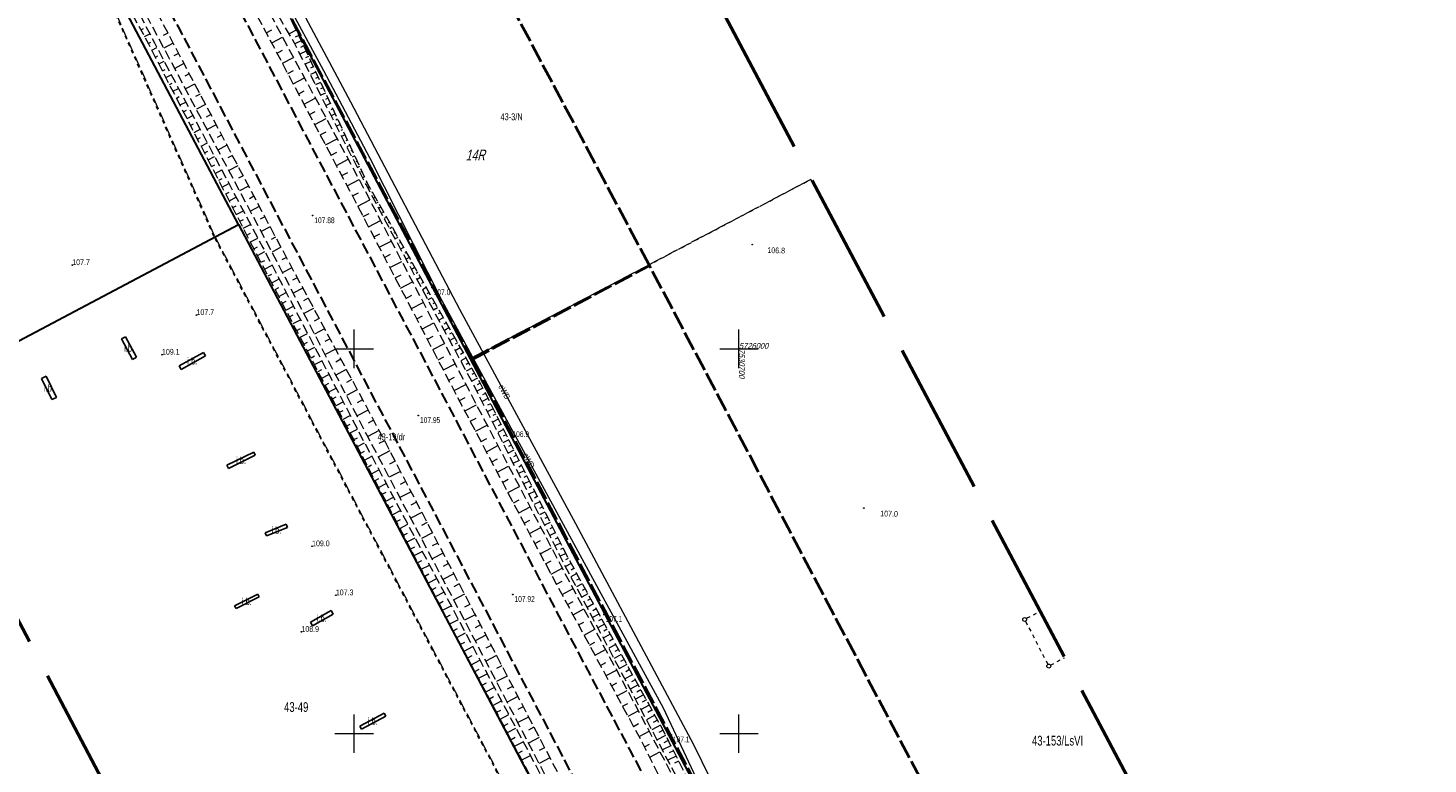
# Model space of a CAD drawing. Header units: metres. Extents: x 7529521 to 7531797, y 5723878 to 5728074.
# Tile 54 of 90: x 7530608 to 7530790, y 5725946 to 5726042. Entities that reach past the tile are written whole.
import ezdxf
from ezdxf.enums import TextEntityAlignment as Align

# ---------------------------------------------------------------- set-up
doc = ezdxf.new("R2010")
doc.units = ezdxf.units.M
for name, pattern in [('11', [3, 2.5, -0.5]), ('2_BUIB12_02', [0]), ('2_KTPL01', [2, 1.5, -0.5]), ('4_SUPE_01', [0]), ('4_SUSM03_02', [0]), ('GDE', [0]), ('GUK', [2, 1.5, -0.5]), ('GUZ', [1, 0.5, -0.5]), ('L_0_05', [1.75, 1.25, -0.5]), ('L_0_06', [2, 1.5, -0.5]), ('L_0_09', [2.5, 2, -0.5])]:
    doc.linetypes.add(name, pattern=pattern)
doc.layers.get('0').update_dxf_attribs({"color": 252})
for name, color, linetype, lineweight in [('BUIB_E_T_6', 252, 'Continuous', 18), ('BUIB_L_10', 252, '2_BUIB12_02', 25), ('Dzialki', 80, 'GDE', 30), ('jezdnia', 252, 'L_0_06', 18), ('k', 252, 'Continuous', 18), ('Kontury', 252, 'GUK', 18), ('KTPL_L_0', 252, '2_KTPL01', 18), ('MPZP', 130, '11', 40), ('Numery_dzialek', 80, 'Continuous', 30), ('Numery_konturow', 252, 'Continuous', 13), ('Numery_uzytkow', 252, 'Continuous', 9), ('RTPW_T_0', 252, 'Continuous', 15), ('skarpa nieumocniona', 252, 'L_0_05', 18), ('SUPE_E_T_1', 240, 'Continuous', 15), ('SUPE_L_1', 240, '4_SUPE_01', 18), ('SUSM_L_5', 252, 'Continuous', 18), ('Uzytki', 252, 'GUZ', 18), ('wysokosci_naturalne', 7, 'Continuous', 18), ('wysokosci_sztuczne', 7, 'Continuous', 18)]:
    doc.layers.add(name, color=color, linetype=linetype, lineweight=lineweight)
doc.layers.add('właz okrągły - siec kanalizacyjna (punkt)-Atr17', color=7, linetype='Continuous')
doc.layers.add('zakres', color=7, linetype='L_0_09', lineweight=50, true_color=0xff05ff)
doc.styles.get("Standard").update_dxf_attribs({"font": 'arial.ttf'})

# ---------------------------------------------------------------- blocks, each defined once
blk = doc.blocks.new('2_RTPW01')
at = {"linetype": 'Continuous'}
blk.add_circle((0, 0), 0.045, dxfattribs=at)
blk = doc.blocks.new('RTPW01')
at = {"linetype": 'Continuous', "lineweight": 13}
blk.add_hatch(color=0, dxfattribs=at).paths.add_polyline_path([(0, -0.09, 1), (0, 0.09, 1)])
at = {"color": 0, "linetype": 'Continuous', "lineweight": 13}
blk.add_circle((0, 0), 0.0906, dxfattribs=at)
blk = doc.blocks.new('RTPW02')
at = {"linetype": 'Continuous', "lineweight": 13}
blk.add_hatch(color=0, dxfattribs=at).paths.add_polyline_path([(0, -0.09, 1), (0, 0.09, 1)])
at = {"color": 0, "linetype": 'Continuous', "lineweight": 13}
blk.add_circle((0, 0), 0.0906, dxfattribs=at)

msp = doc.modelspace()

# ---------------------------------------------------------------- linework, layer by layer
at = {"layer": 'BUIB_L_10', "linetype": '2_BUIB12_02'}
for p, q in [((7530620.31, 5726001.57), (7530619.79, 5726001.3)), ((7530619.79, 5726001.3), (7530621.21, 5725998.63)), ((7530621.72, 5725998.9), (7530620.31, 5726001.57)), ((7530627.25, 5725997.78), (7530630.43, 5725999.54)), ((7530630.69, 5725999.07), (7530627.51, 5725997.31)), ((7530630.43, 5725999.54), (7530630.69, 5725999.07)), ((7530621.21, 5725998.63), (7530621.72, 5725998.9)), ((7530627.51, 5725997.31), (7530627.25, 5725997.78)), ((7530609.97, 5725996.44), (7530609.39, 5725996.16)), ((7530609.39, 5725996.16), (7530610.73, 5725993.4)), ((7530611.32, 5725993.68), (7530609.97, 5725996.44)), ((7530610.73, 5725993.4), (7530611.32, 5725993.68)), ((7530633.48, 5725984.88), (7530636.96, 5725986.58)), ((7530636.96, 5725986.58), (7530637.16, 5725986.16)), ((7530633.69, 5725984.46), (7530633.48, 5725984.88)), ((7530637.16, 5725986.16), (7530633.69, 5725984.46)), ((7530638.46, 5725976.08), (7530641.17, 5725977.2)), ((7530641.17, 5725977.2), (7530641.34, 5725976.8)), ((7530638.62, 5725975.68), (7530638.46, 5725976.08)), ((7530641.34, 5725976.8), (7530638.62, 5725975.68)), ((7530634.46, 5725966.62), (7530637.47, 5725968.13)), ((7530637.47, 5725968.13), (7530637.67, 5725967.75)), ((7530634.66, 5725966.24), (7530634.46, 5725966.62)), ((7530637.67, 5725967.75), (7530634.66, 5725966.24)), ((7530644.32, 5725964.47), (7530647.02, 5725965.98)), ((7530644.58, 5725964), (7530644.32, 5725964.47)), ((7530647.28, 5725965.52), (7530644.58, 5725964)), ((7530647.02, 5725965.98), (7530647.28, 5725965.52)), ((7530650.75, 5725950.97), (7530653.91, 5725952.64)), ((7530654.11, 5725952.26), (7530650.95, 5725950.59)), ((7530653.91, 5725952.64), (7530654.11, 5725952.26)), ((7530650.95, 5725950.59), (7530650.75, 5725950.97))]:
    msp.add_line(p, q, dxfattribs=at)
at = {"layer": 'Dzialki'}
for p, q in [((7530634.96, 5726016.16), (7530610.82, 5726061.93)), ((7530641.76, 5726042.88), (7530727.7, 5725879.97)), ((7530591.4, 5725993.09), (7530634.96, 5726016.16)), ((7530634.96, 5726016.16), (7530695.12, 5725902.09))]:
    msp.add_line(p, q, dxfattribs=at)
at = {"layer": 'jezdnia', "color": 251, "lineweight": 30, "flags": 128}
for points in [[(7530883.02, 5725573.55), (7530879.47, 5725580.01), (7530870.49, 5725597.16), (7530857.68, 5725621.75), (7530848.64, 5725638.82), (7530836.99, 5725661.07), (7530827.19, 5725679.66), (7530813.84, 5725705.2), (7530809.84, 5725712.7), (7530797.34, 5725736.46), (7530785.85, 5725758.2), (7530774.65, 5725779.35), (7530759, 5725809.17), (7530748.07, 5725829.79), (7530731.89, 5725860.59), (7530719.74, 5725883.67), (7530707.02, 5725907.85), (7530694.52, 5725931.54), (7530685.83, 5725947.94), (7530674.15, 5725970.01), (7530661.96, 5725993.21), (7530648.19, 5726019.28), (7530634.63, 5726045.05), (7530626.33, 5726061.16), (7530621.44, 5726070.67), (7530615.23, 5726083.05), (7530608.1, 5726097.05), (7530599.8, 5726113.48), (7530597.88, 5726117.11), (7530597.17, 5726118.77), (7530596.45, 5726121.63), (7530595.96, 5726124.59), (7530595.99, 5726127.71), (7530596.35, 5726130.06), (7530597.16, 5726132.25), (7530597.42, 5726132.92), (7530598.47, 5726134.95), (7530599.59, 5726136.42), (7530601.38, 5726138.54)], [(7530614.08, 5726062.19), (7530618.91, 5726057.06), (7530627.3, 5726041.52), (7530640.98, 5726015.54), (7530654.73, 5725989.47), (7530666.92, 5725966.34), (7530678.69, 5725943.94), (7530687.53, 5725927.38), (7530699.68, 5725904.34), (7530712.65, 5725879.62), (7530724.57, 5725857.06), (7530741.11, 5725825.57), (7530752.03, 5725804.9), (7530767.55, 5725775.45), (7530778.57, 5725754.67), (7530790.09, 5725732.81), (7530801.41, 5725711.23), (7530813.7, 5725687.97), (7530819.74, 5725676.46), (7530824.71, 5725666.89), (7530829.55, 5725657.78), (7530841.5, 5725635.11), (7530850.45, 5725618.1), (7530863.55, 5725593.35), (7530872.21, 5725576.79), (7530873.45, 5725574.47)]]:
    msp.add_lwpolyline(points, dxfattribs=at)
at = {"layer": 'k', "linetype": 'Continuous', "lineweight": 18, "flags": 128}
for points in [[(7530650, 5725997.5), (7530650, 5726002.5)], [(7530700, 5725997.5), (7530700, 5726002.5)], [(7530647.5, 5726000), (7530652.5, 5726000)], [(7530697.5, 5726000), (7530702.5, 5726000)], [(7530650, 5725947.5), (7530650, 5725952.5)], [(7530700, 5725947.5), (7530700, 5725952.5)], [(7530647.5, 5725950), (7530652.5, 5725950)], [(7530697.5, 5725950), (7530702.5, 5725950)]]:
    msp.add_lwpolyline(points, dxfattribs=at)
at = {"layer": 'Kontury'}
for p, q in [((7530709.33, 5726022.01), (7530665.11, 5725998.66)), ((7530710.63, 5726019.77), (7530709.33, 5726022.01)), ((7530665.11, 5725998.66), (7530688.92, 5725953.59)), ((7530688.92, 5725953.59), (7530726.46, 5725882.51))]:
    msp.add_line(p, q, dxfattribs=at)
at = {"layer": 'KTPL_L_0', "linetype": '2_KTPL01'}
for p, q in [((7530610.97, 5726061.82), (7530631.94, 5726014.49)), ((7530631.94, 5726014.49), (7530692.12, 5725900.59))]:
    msp.add_line(p, q, dxfattribs=at)
at = {"layer": 'MPZP'}
for points in [[(7530639.11, 5726048.17), (7530641.88, 5726042.86), (7530665.35, 5725998.62), (7530688.38, 5726010.82), (7530662.31, 5726059.9)], [(7530665.28, 5725998.75), (7530688.38, 5726010.82), (7530688.38, 5726010.82)], [(7530665.35, 5725998.62), (7530727.9, 5725879.94), (7530768.27, 5725803.74), (7530811.26, 5725722.54), (7530834.29, 5725734.62), (7530688.38, 5726010.82)]]:
    msp.add_lwpolyline(points, dxfattribs=at)
at = {"layer": 'skarpa nieumocniona', "color": 252, "lineweight": 18, "flags": 128}
for points in [[(7530798.84, 5725737.15), (7530787.35, 5725758.8), (7530776.05, 5725780.2), (7530760.43, 5725809.79), (7530749.22, 5725830.63), (7530733.52, 5725861.06), (7530720.98, 5725884.44), (7530708.37, 5725908.34), (7530695.8, 5725932.28), (7530687.36, 5725949.02), (7530675.51, 5725970.87), (7530663.29, 5725994.02), (7530649.63, 5726020.19), (7530635.9, 5726046.17), (7530622.87, 5726071.29), (7530623.74, 5726072.11), (7530624.3, 5726071.46), (7530637.33, 5726046.77), (7530651.11, 5726021.14), (7530664.93, 5725994.57), (7530676.85, 5725971.85), (7530688.78, 5725949.47), (7530697.32, 5725933.13), (7530709.8, 5725909.09), (7530722.38, 5725885.33), (7530735, 5725861.76), (7530751.06, 5725831.44), (7530762.02, 5725810.63), (7530777.25, 5725780.86), (7530788.7, 5725759.49), (7530800.09, 5725737.82), (7530812.28, 5725715.08), (7530812.41, 5725713.9), (7530811.01, 5725714.44)], [(7530722.69, 5725885.5), (7530710.12, 5725909.26), (7530697.74, 5725933.42), (7530689.06, 5725949.76), (7530677.29, 5725972.05), (7530665.63, 5725995.14), (7530651.55, 5726021.34), (7530642.25, 5726039.73), (7530638.01, 5726047.03), (7530624.86, 5726071.65), (7530624.53, 5726072.56), (7530625.9, 5726072.56), (7530639.31, 5726047.81), (7530643.01, 5726040.29), (7530651.71, 5726021.53), (7530666.39, 5725995.53), (7530677.68, 5725973.05), (7530690.07, 5725950.57), (7530698.5, 5725933.76), (7530711.02, 5725909.61), (7530723.52, 5725886.3), (7530736.18, 5725862.15), (7530742.14, 5725849.41), (7530735.3, 5725861.88)], [(7530709.22, 5725876.75), (7530695.91, 5725902.66), (7530684.26, 5725924.56), (7530674.37, 5725941.72), (7530662.63, 5725963.86), (7530649.37, 5725989.34), (7530637.2, 5726012.57), (7530623.32, 5726039.59), (7530614.55, 5726055.59), (7530615.26, 5726056.77), (7530615.75, 5726056.02), (7530624.05, 5726039.76), (7530638.14, 5726013.15), (7530650.89, 5725988.67), (7530663.7, 5725964.54), (7530675.46, 5725942.34), (7530684.9, 5725925.26), (7530696.87, 5725902.89), (7530710.05, 5725877.42), (7530716.87, 5725863.29)], [(7530787.33, 5725730.93), (7530776, 5725753.15), (7530765.04, 5725774.05), (7530749.49, 5725803.36), (7530738.3, 5725824.02), (7530721.82, 5725855.35), (7530710.33, 5725877.72), (7530697.18, 5725903.01), (7530685.15, 5725925.52), (7530675.85, 5725942.63), (7530664.24, 5725964.93), (7530651.66, 5725988.82), (7530638.71, 5726013.77), (7530624.64, 5726040.29), (7530616.17, 5726056.26), (7530616.06, 5726057.16), (7530617.41, 5726057.13), (7530625.87, 5726040.87), (7530639.73, 5726014.61), (7530653.32, 5725989.24), (7530665.66, 5725965.58), (7530677.28, 5725943.32), (7530686.33, 5725926.58), (7530698.41, 5725903.87), (7530711.41, 5725878.72), (7530723.29, 5725856.36), (7530739.74, 5725824.82), (7530750.79, 5725804.29), (7530766.45, 5725774.65), (7530777.34, 5725754.07), (7530788.93, 5725732.31), (7530800.13, 5725710.75), (7530813.75, 5725684.83), (7530813.33, 5725683.42), (7530812.51, 5725684.23), (7530798.42, 5725709.69)]]:
    msp.add_lwpolyline(points, close=True, dxfattribs=at)
at = {"layer": 'skarpa nieumocniona', "color": 252, "linetype": 'Continuous', "lineweight": 18, "flags": 128}
for points in [[(7530622.3, 5726041.45), (7530622.65, 5726041.64)], [(7530622.78, 5726040.57), (7530623.45, 5726040.94)], [(7530625.78, 5726041.04), (7530625.18, 5726040.73)], [(7530638.59, 5726041.08), (7530639.29, 5726041.45)], [(7530642.47, 5726041.39), (7530641.55, 5726040.94)], [(7530623.26, 5726039.69), (7530623.58, 5726039.87)], [(7530623.72, 5726038.81), (7530624.38, 5726039.14)], [(7530626.48, 5726039.71), (7530625.28, 5726039.08)], [(7530639.29, 5726039.75), (7530640.7, 5726040.5)], [(7530643.12, 5726040.04), (7530642.29, 5726039.65)], [(7530642.8, 5726040.72), (7530642.36, 5726040.5)], [(7530643.44, 5726039.36), (7530643.03, 5726039.17)], [(7530624.18, 5726037.92), (7530624.51, 5726038.09)], [(7530624.64, 5726037.03), (7530625.31, 5726037.37)], [(7530627.18, 5726038.39), (7530626.58, 5726038.07)], [(7530639.99, 5726038.43), (7530640.7, 5726038.8)], [(7530640.69, 5726037.1), (7530642.12, 5726037.86)], [(7530643.75, 5726038.68), (7530642.96, 5726038.31)], [(7530644.38, 5726037.32), (7530643.64, 5726036.98)], [(7530644.07, 5726038), (7530643.69, 5726037.82)], [(7530625.09, 5726036.14), (7530625.44, 5726036.31)], [(7530625.55, 5726035.25), (7530626.25, 5726035.61)], [(7530627.88, 5726037.06), (7530626.69, 5726036.43)], [(7530628.58, 5726035.74), (7530627.99, 5726035.42)], [(7530641.39, 5726035.77), (7530642.11, 5726036.15)], [(7530645.02, 5726035.96), (7530644.32, 5726035.64)], [(7530644.7, 5726036.64), (7530644.34, 5726036.47)], [(7530626.01, 5726034.36), (7530626.36, 5726034.54)], [(7530626.46, 5726033.47), (7530627.18, 5726033.84)], [(7530629.28, 5726034.41), (7530628.1, 5726033.78)], [(7530642.09, 5726034.45), (7530643.54, 5726035.21)], [(7530645.33, 5726035.28), (7530644.99, 5726035.12)], [(7530645.65, 5726034.6), (7530645, 5726034.3)], [(7530645.96, 5726033.92), (7530645.65, 5726033.77)], [(7530626.92, 5726032.58), (7530627.29, 5726032.77)], [(7530627.38, 5726031.69), (7530628.12, 5726032.07)], [(7530629.98, 5726033.08), (7530629.39, 5726032.77)], [(7530630.68, 5726031.76), (7530629.5, 5726031.13)], [(7530642.8, 5726033.12), (7530643.52, 5726033.51)], [(7530643.5, 5726031.8), (7530644.96, 5726032.57)], [(7530646.28, 5726033.24), (7530645.67, 5726032.96)], [(7530646.59, 5726032.56), (7530646.3, 5726032.42)], [(7530646.91, 5726031.88), (7530646.35, 5726031.62)], [(7530627.84, 5726030.8), (7530628.21, 5726031)], [(7530628.29, 5726029.91), (7530629.06, 5726030.3)], [(7530631.38, 5726030.43), (7530630.79, 5726030.12)], [(7530644.2, 5726030.47), (7530644.93, 5726030.86)], [(7530644.9, 5726029.14), (7530646.38, 5726029.93)], [(7530647.22, 5726031.2), (7530646.96, 5726031.07)], [(7530647.54, 5726030.52), (7530647.03, 5726030.28)], [(7530628.75, 5726029.02), (7530629.14, 5726029.22)], [(7530629.21, 5726028.13), (7530629.99, 5726028.54)], [(7530632.08, 5726029.1), (7530630.91, 5726028.48)], [(7530645.6, 5726027.82), (7530646.35, 5726028.21)], [(7530647.86, 5726029.84), (7530647.61, 5726029.72)], [(7530648.17, 5726029.15), (7530647.71, 5726028.94)], [(7530648.49, 5726028.47), (7530648.27, 5726028.37)], [(7530629.66, 5726027.24), (7530630.06, 5726027.45)], [(7530630.12, 5726026.35), (7530630.93, 5726026.77)], [(7530632.78, 5726027.78), (7530632.2, 5726027.47)], [(7530633.48, 5726026.45), (7530632.31, 5726025.83)], [(7530646.3, 5726026.49), (7530647.8, 5726027.29)], [(7530648.8, 5726027.79), (7530648.38, 5726027.6)], [(7530649.12, 5726027.11), (7530648.92, 5726027.02)], [(7530649.43, 5726026.43), (7530649.06, 5726026.26)], [(7530630.58, 5726025.46), (7530630.99, 5726025.68)], [(7530631.03, 5726024.58), (7530631.87, 5726025)], [(7530634.18, 5726025.12), (7530633.6, 5726024.82)], [(7530647, 5726025.16), (7530647.76, 5726025.56)], [(7530647.7, 5726023.84), (7530649.22, 5726024.64)], [(7530649.75, 5726025.75), (7530649.57, 5726025.67)], [(7530650.06, 5726025.07), (7530649.74, 5726024.92)], [(7530631.49, 5726023.69), (7530631.91, 5726023.9)], [(7530631.95, 5726022.8), (7530632.8, 5726023.24)], [(7530634.88, 5726023.8), (7530633.72, 5726023.18)], [(7530648.4, 5726022.51), (7530649.17, 5726022.92)], [(7530650.38, 5726024.39), (7530650.23, 5726024.32)], [(7530650.7, 5726023.71), (7530650.42, 5726023.58)], [(7530651.01, 5726023.03), (7530650.88, 5726022.97)], [(7530632.41, 5726021.91), (7530632.84, 5726022.13)], [(7530632.86, 5726021.02), (7530633.74, 5726021.47)], [(7530635.58, 5726022.47), (7530635, 5726022.16)], [(7530636.28, 5726021.14), (7530635.13, 5726020.53)], [(7530649.1, 5726021.19), (7530650.65, 5726022)], [(7530651.33, 5726022.35), (7530651.09, 5726022.24)], [(7530651.64, 5726021.67), (7530651.54, 5726021.62)], [(7530652, 5726021.01), (7530651.79, 5726020.89)], [(7530633.32, 5726020.13), (7530633.76, 5726020.36)], [(7530633.78, 5726019.24), (7530634.68, 5726019.7)], [(7530636.98, 5726019.82), (7530636.4, 5726019.51)], [(7530649.8, 5726019.86), (7530650.58, 5726020.26)], [(7530650.5, 5726018.53), (7530652.05, 5726019.34)], [(7530652.37, 5726020.36), (7530652.26, 5726020.3)], [(7530652.74, 5726019.71), (7530652.5, 5726019.57)], [(7530653.11, 5726019.05), (7530652.98, 5726018.98)], [(7530634.23, 5726018.35), (7530634.69, 5726018.58)], [(7530634.69, 5726017.46), (7530635.61, 5726017.93)], [(7530637.68, 5726018.49), (7530636.53, 5726017.88)], [(7530638.38, 5726017.16), (7530637.81, 5726016.86)], [(7530651.19, 5726017.2), (7530651.96, 5726017.6)], [(7530653.47, 5726018.4), (7530653.21, 5726018.25)], [(7530653.84, 5726017.75), (7530653.7, 5726017.67)], [(7530635.15, 5726016.57), (7530635.61, 5726016.81)], [(7530635.6, 5726015.68), (7530636.55, 5726016.17)], [(7530639.08, 5726015.84), (7530637.94, 5726015.23)], [(7530651.88, 5726015.87), (7530653.43, 5726016.68)], [(7530654.21, 5726017.09), (7530653.92, 5726016.93)], [(7530654.58, 5726016.44), (7530654.43, 5726016.35)], [(7530654.95, 5726015.79), (7530654.63, 5726015.61)], [(7530636.06, 5726014.79), (7530636.54, 5726015.04)], [(7530636.52, 5726013.9), (7530637.48, 5726014.4)], [(7530639.78, 5726014.51), (7530639.21, 5726014.21)], [(7530652.58, 5726014.54), (7530653.35, 5726014.94)], [(7530653.27, 5726013.21), (7530654.81, 5726014.01)], [(7530655.32, 5726015.13), (7530655.15, 5726015.04)], [(7530655.69, 5726014.48), (7530655.34, 5726014.29)], [(7530656.06, 5726013.83), (7530655.88, 5726013.73)], [(7530636.98, 5726013.01), (7530637.46, 5726013.26)], [(7530637.44, 5726012.12), (7530638.41, 5726012.64)], [(7530640.49, 5726013.19), (7530639.34, 5726012.57)], [(7530641.2, 5726011.87), (7530640.61, 5726011.55)], [(7530653.97, 5726011.88), (7530654.74, 5726012.28)], [(7530656.43, 5726013.18), (7530656.05, 5726012.96)], [(7530656.79, 5726012.52), (7530656.6, 5726012.41)], [(7530657.16, 5726011.87), (7530656.76, 5726011.64)], [(7530637.9, 5726011.24), (7530638.39, 5726011.49)], [(7530638.36, 5726010.35), (7530639.34, 5726010.86)], [(7530641.91, 5726010.54), (7530640.72, 5726009.91)], [(7530654.66, 5726010.55), (7530656.2, 5726011.35)], [(7530657.53, 5726011.22), (7530657.32, 5726011.1)], [(7530657.9, 5726010.56), (7530657.47, 5726010.32)], [(7530658.27, 5726009.91), (7530658.05, 5726009.78)], [(7530638.83, 5726009.47), (7530639.31, 5726009.72)], [(7530639.29, 5726008.58), (7530640.26, 5726009.09)], [(7530642.62, 5726009.22), (7530642.01, 5726008.9)], [(7530655.35, 5726009.22), (7530656.12, 5726009.62)], [(7530656.05, 5726007.89), (7530657.58, 5726008.69)], [(7530658.64, 5726009.26), (7530658.18, 5726009)], [(7530659.01, 5726008.6), (7530658.77, 5726008.47)], [(7530639.76, 5726007.7), (7530640.24, 5726007.95)], [(7530640.22, 5726006.81), (7530641.18, 5726007.31)], [(7530643.32, 5726007.9), (7530642.1, 5726007.24)], [(7530644.03, 5726006.58), (7530643.41, 5726006.25)], [(7530656.74, 5726006.56), (7530657.51, 5726006.96)], [(7530659.38, 5726007.95), (7530658.89, 5726007.68)], [(7530659.74, 5726007.3), (7530659.5, 5726007.16)], [(7530660.11, 5726006.64), (7530659.6, 5726006.36)], [(7530640.68, 5726005.92), (7530641.17, 5726006.18)], [(7530641.15, 5726005.04), (7530642.11, 5726005.54)], [(7530644.74, 5726005.26), (7530643.48, 5726004.58)], [(7530657.44, 5726005.23), (7530658.97, 5726006.03)], [(7530660.48, 5726005.99), (7530660.22, 5726005.84)], [(7530660.85, 5726005.34), (7530660.31, 5726005.03)], [(7530661.22, 5726004.69), (7530660.94, 5726004.53)], [(7530641.61, 5726004.15), (7530642.09, 5726004.4)], [(7530642.08, 5726003.27), (7530643.03, 5726003.77)], [(7530642.54, 5726002.38), (7530643.02, 5726002.63)], [(7530645.45, 5726003.93), (7530644.81, 5726003.59)], [(7530646.16, 5726002.61), (7530644.86, 5726001.92)], [(7530658.13, 5726003.9), (7530658.89, 5726004.3)], [(7530658.82, 5726002.57), (7530660.35, 5726003.37)], [(7530661.59, 5726004.03), (7530661.02, 5726003.71)], [(7530661.96, 5726003.38), (7530661.67, 5726003.22)], [(7530662.33, 5726002.73), (7530661.73, 5726002.39)], [(7530643.01, 5726001.5), (7530643.96, 5726001.99)], [(7530643.47, 5726000.61), (7530643.94, 5726000.86)], [(7530646.87, 5726001.29), (7530646.21, 5726000.94)], [(7530659.52, 5726001.24), (7530660.28, 5726001.64)], [(7530662.7, 5726002.07), (7530662.39, 5726001.9)], [(7530663.06, 5726001.42), (7530662.44, 5726001.07)], [(7530643.93, 5725999.72), (7530644.88, 5726000.22)], [(7530644.4, 5725998.84), (7530644.87, 5725999.08)], [(7530647.57, 5725999.97), (7530646.25, 5725999.26)], [(7530660.21, 5725999.91), (7530661.73, 5726000.71)], [(7530660.91, 5725998.58), (7530661.67, 5725998.98)], [(7530663.43, 5726000.77), (7530663.11, 5726000.59)], [(7530663.8, 5726000.11), (7530663.15, 5725999.75)], [(7530664.17, 5725999.46), (7530663.84, 5725999.27)], [(7530644.86, 5725997.95), (7530645.8, 5725998.44)], [(7530645.33, 5725997.07), (7530645.8, 5725997.31)], [(7530648.28, 5725998.64), (7530647.61, 5725998.28)], [(7530648.99, 5725997.32), (7530647.63, 5725996.59)], [(7530661.6, 5725997.25), (7530663.12, 5725998.04)], [(7530664.54, 5725998.81), (7530663.86, 5725998.43)], [(7530664.91, 5725998.16), (7530664.56, 5725997.96)], [(7530665.28, 5725997.5), (7530664.57, 5725997.1)], [(7530645.79, 5725996.18), (7530646.73, 5725996.67)], [(7530646.25, 5725995.29), (7530646.72, 5725995.54)], [(7530649.7, 5725996), (7530649.01, 5725995.63)], [(7530662.3, 5725995.92), (7530663.05, 5725996.32)], [(7530662.99, 5725994.59), (7530664.5, 5725995.38)], [(7530666.02, 5725996.2), (7530665.28, 5725995.78)], [(7530665.65, 5725996.85), (7530665.29, 5725996.65)], [(7530666.38, 5725995.54), (7530666.01, 5725995.33)], [(7530646.72, 5725994.41), (7530647.65, 5725994.9)], [(7530647.18, 5725993.52), (7530647.65, 5725993.77)], [(7530650.41, 5725994.68), (7530649.01, 5725993.93)], [(7530663.69, 5725993.27), (7530664.44, 5725993.66)], [(7530666.72, 5725994.87), (7530665.96, 5725994.49)], [(7530667.39, 5725993.53), (7530666.63, 5725993.15)], [(7530667.06, 5725994.2), (7530666.68, 5725994.01)], [(7530647.65, 5725992.64), (7530648.57, 5725993.12)], [(7530648.11, 5725991.75), (7530648.57, 5725991.99)], [(7530651.82, 5725992.03), (7530650.39, 5725991.27)], [(7530651.11, 5725993.35), (7530650.41, 5725992.98)], [(7530664.39, 5725991.94), (7530665.89, 5725992.73)], [(7530668.07, 5725992.19), (7530667.31, 5725991.81)], [(7530667.73, 5725992.86), (7530667.35, 5725992.67)], [(7530648.57, 5725990.87), (7530649.5, 5725991.35)], [(7530649.04, 5725989.98), (7530649.5, 5725990.22)], [(7530652.53, 5725990.71), (7530651.81, 5725990.32)], [(7530665.09, 5725990.61), (7530665.84, 5725991.01)], [(7530665.79, 5725989.29), (7530667.28, 5725990.08)], [(7530668.74, 5725990.85), (7530667.98, 5725990.47)], [(7530668.4, 5725991.52), (7530668.02, 5725991.33)], [(7530669.08, 5725990.18), (7530668.7, 5725989.99)], [(7530649.5, 5725989.09), (7530650.42, 5725989.57)], [(7530649.96, 5725988.21), (7530650.42, 5725988.45)], [(7530653.24, 5725989.39), (7530651.77, 5725988.6)], [(7530653.93, 5725988.06), (7530653.2, 5725987.68)], [(7530666.49, 5725987.96), (7530667.23, 5725988.35)], [(7530669.41, 5725989.51), (7530668.66, 5725989.13)], [(7530670.09, 5725988.17), (7530669.34, 5725987.79)], [(7530669.75, 5725988.84), (7530669.37, 5725988.65)], [(7530650.43, 5725987.32), (7530651.35, 5725987.8)], [(7530650.89, 5725986.43), (7530651.35, 5725986.68)], [(7530654.63, 5725986.73), (7530653.16, 5725985.96)], [(7530667.19, 5725986.63), (7530668.68, 5725987.42)], [(7530670.76, 5725986.83), (7530670.01, 5725986.46)], [(7530670.42, 5725987.5), (7530670.05, 5725987.31)], [(7530651.35, 5725985.55), (7530652.29, 5725986.04)], [(7530651.81, 5725984.66), (7530652.28, 5725984.91)], [(7530655.32, 5725985.4), (7530654.59, 5725985.02)], [(7530667.89, 5725985.31), (7530668.63, 5725985.7)], [(7530668.59, 5725983.98), (7530670.07, 5725984.76)], [(7530671.43, 5725985.49), (7530670.69, 5725985.12)], [(7530671.09, 5725986.16), (7530670.72, 5725985.97)], [(7530671.77, 5725984.82), (7530671.4, 5725984.63)], [(7530652.27, 5725983.77), (7530653.23, 5725984.27)], [(7530652.73, 5725982.88), (7530653.22, 5725983.14)], [(7530656.02, 5725984.07), (7530654.56, 5725983.31)], [(7530656.71, 5725982.74), (7530655.98, 5725982.36)], [(7530669.29, 5725982.65), (7530670.03, 5725983.04)], [(7530672.1, 5725984.15), (7530671.37, 5725983.78)], [(7530672.78, 5725982.81), (7530672.04, 5725982.44)], [(7530672.44, 5725983.48), (7530672.07, 5725983.29)], [(7530653.19, 5725982), (7530654.17, 5725982.5)], [(7530653.66, 5725981.11), (7530654.15, 5725981.36)], [(7530657.4, 5725981.41), (7530655.96, 5725980.66)], [(7530669.99, 5725981.33), (7530671.47, 5725982.11)], [(7530673.45, 5725981.47), (7530672.72, 5725981.1)], [(7530673.11, 5725982.14), (7530672.75, 5725981.95)], [(7530673.79, 5725980.8), (7530673.42, 5725980.61)], [(7530654.12, 5725980.22), (7530655.1, 5725980.74)], [(7530654.58, 5725979.34), (7530655.08, 5725979.59)], [(7530655.04, 5725978.45), (7530656.04, 5725978.97)], [(7530658.1, 5725980.08), (7530657.38, 5725979.7)], [(7530670.69, 5725980), (7530671.43, 5725980.39)], [(7530671.39, 5725978.67), (7530672.86, 5725979.45)], [(7530674.12, 5725980.13), (7530673.4, 5725979.76)], [(7530674.46, 5725979.46), (7530674.1, 5725979.27)], [(7530655.5, 5725977.56), (7530656.01, 5725977.82)], [(7530655.96, 5725976.67), (7530656.98, 5725977.2)], [(7530658.79, 5725978.75), (7530657.36, 5725978)], [(7530659.49, 5725977.42), (7530658.77, 5725977.05)], [(7530672.09, 5725977.35), (7530672.83, 5725977.74)], [(7530674.79, 5725978.79), (7530674.07, 5725978.42)], [(7530675.47, 5725977.44), (7530674.75, 5725977.08)], [(7530675.13, 5725978.12), (7530674.77, 5725977.93)], [(7530656.43, 5725975.79), (7530656.94, 5725976.05)], [(7530656.89, 5725974.9), (7530657.92, 5725975.44)], [(7530660.18, 5725976.09), (7530658.75, 5725975.35)], [(7530672.79, 5725976.02), (7530674.26, 5725976.8)], [(7530676.14, 5725976.1), (7530675.43, 5725975.75)], [(7530675.8, 5725976.77), (7530675.45, 5725976.59)], [(7530676.48, 5725975.43), (7530676.12, 5725975.26)], [(7530657.35, 5725974.01), (7530657.87, 5725974.28)], [(7530657.81, 5725973.13), (7530658.86, 5725973.67)], [(7530660.87, 5725974.76), (7530660.16, 5725974.39)], [(7530673.49, 5725974.7), (7530674.22, 5725975.08)], [(7530674.19, 5725973.37), (7530675.65, 5725974.14)], [(7530676.81, 5725974.76), (7530676.1, 5725974.41)], [(7530677.15, 5725974.09), (7530676.8, 5725973.92)], [(7530658.27, 5725972.24), (7530658.8, 5725972.51)], [(7530658.73, 5725971.35), (7530659.79, 5725971.9)], [(7530661.57, 5725973.43), (7530660.15, 5725972.69)], [(7530662.26, 5725972.1), (7530661.56, 5725971.73)], [(7530674.89, 5725972.04), (7530675.62, 5725972.43)], [(7530677.49, 5725973.42), (7530676.78, 5725973.07)], [(7530677.83, 5725972.76), (7530677.48, 5725972.56)], [(7530678.2, 5725972.1), (7530677.48, 5725971.7)], [(7530659.19, 5725970.46), (7530659.73, 5725970.74)], [(7530659.66, 5725969.58), (7530660.73, 5725970.14)], [(7530662.96, 5725970.77), (7530661.55, 5725970.04)], [(7530675.6, 5725970.72), (7530677.04, 5725971.5)], [(7530678.92, 5725970.79), (7530678.18, 5725970.38)], [(7530678.56, 5725971.45), (7530678.19, 5725971.24)], [(7530679.28, 5725970.13), (7530678.9, 5725969.92)], [(7530660.12, 5725968.69), (7530660.66, 5725968.97)], [(7530660.58, 5725967.8), (7530661.67, 5725968.37)], [(7530663.65, 5725969.44), (7530662.95, 5725969.08)], [(7530664.34, 5725968.11), (7530662.95, 5725967.38)], [(7530676.31, 5725969.4), (7530677.03, 5725969.79)], [(7530677.03, 5725968.08), (7530678.45, 5725968.85)], [(7530679.64, 5725969.47), (7530678.88, 5725969.05)], [(7530680.37, 5725968.16), (7530679.58, 5725967.72)], [(7530680.01, 5725968.82), (7530679.62, 5725968.6)], [(7530661.04, 5725966.92), (7530661.59, 5725967.2)], [(7530661.5, 5725966.03), (7530662.61, 5725966.6)], [(7530665.04, 5725966.78), (7530664.34, 5725966.42)], [(7530677.74, 5725966.76), (7530678.45, 5725967.15)], [(7530681.09, 5725966.85), (7530680.28, 5725966.4)], [(7530680.73, 5725967.5), (7530680.33, 5725967.28)], [(7530661.96, 5725965.14), (7530662.52, 5725965.43)], [(7530662.43, 5725964.25), (7530663.55, 5725964.84)], [(7530665.73, 5725965.45), (7530664.34, 5725964.73)], [(7530678.46, 5725965.44), (7530679.86, 5725966.21)], [(7530679.17, 5725964.12), (7530679.87, 5725964.5)], [(7530681.82, 5725965.53), (7530680.98, 5725965.07)], [(7530681.46, 5725966.19), (7530681.04, 5725965.96)], [(7530682.18, 5725964.88), (7530681.75, 5725964.64)], [(7530662.89, 5725963.37), (7530663.45, 5725963.67)], [(7530663.36, 5725962.49), (7530664.48, 5725963.08)], [(7530666.42, 5725964.12), (7530665.73, 5725963.76)], [(7530667.12, 5725962.79), (7530665.73, 5725962.07)], [(7530679.89, 5725962.81), (7530681.27, 5725963.56)], [(7530682.54, 5725964.22), (7530681.68, 5725963.74)], [(7530683.27, 5725962.91), (7530682.38, 5725962.42)], [(7530682.9, 5725963.56), (7530682.47, 5725963.32)], [(7530663.83, 5725961.6), (7530664.39, 5725961.9)], [(7530664.3, 5725960.72), (7530665.41, 5725961.31)], [(7530667.81, 5725961.46), (7530667.12, 5725961.1)], [(7530680.6, 5725961.49), (7530681.29, 5725961.86)], [(7530681.32, 5725960.17), (7530682.68, 5725960.91)], [(7530683.99, 5725961.59), (7530683.08, 5725961.09)], [(7530683.63, 5725962.25), (7530683.18, 5725962)], [(7530684.35, 5725960.94), (7530683.89, 5725960.68)], [(7530664.76, 5725959.84), (7530665.32, 5725960.13)], [(7530665.23, 5725958.95), (7530666.35, 5725959.54)], [(7530668.51, 5725960.13), (7530667.11, 5725959.41)], [(7530682.03, 5725958.85), (7530682.71, 5725959.22)], [(7530684.72, 5725960.28), (7530683.78, 5725959.76)], [(7530685.44, 5725958.97), (7530684.48, 5725958.44)], [(7530685.08, 5725959.62), (7530684.6, 5725959.36)], [(7530665.7, 5725958.07), (7530666.26, 5725958.36)], [(7530666.17, 5725957.19), (7530667.28, 5725957.78)], [(7530669.2, 5725958.8), (7530668.5, 5725958.44)], [(7530669.89, 5725957.47), (7530668.5, 5725956.75)], [(7530682.75, 5725957.53), (7530684.09, 5725958.26)], [(7530686.17, 5725957.65), (7530685.18, 5725957.11)], [(7530685.8, 5725958.31), (7530685.32, 5725958.04)], [(7530666.64, 5725956.3), (7530667.2, 5725956.6)], [(7530667.11, 5725955.42), (7530668.22, 5725956.01)], [(7530670.59, 5725956.14), (7530669.89, 5725955.78)], [(7530683.46, 5725956.21), (7530684.13, 5725956.58)], [(7530684.18, 5725954.89), (7530685.5, 5725955.61)], [(7530686.89, 5725956.34), (7530685.88, 5725955.78)], [(7530686.53, 5725957), (7530686.03, 5725956.72)], [(7530687.25, 5725955.68), (7530686.74, 5725955.4)], [(7530667.58, 5725954.53), (7530668.13, 5725954.83)], [(7530668.04, 5725953.65), (7530669.16, 5725954.24)], [(7530671.28, 5725954.81), (7530669.89, 5725954.08)], [(7530684.89, 5725953.58), (7530685.55, 5725953.93)], [(7530687.61, 5725955.03), (7530686.58, 5725954.46)], [(7530688.34, 5725953.71), (7530687.28, 5725953.13)], [(7530687.98, 5725954.37), (7530687.45, 5725954.08)], [(7530668.51, 5725952.77), (7530669.07, 5725953.06)], [(7530668.98, 5725951.88), (7530670.09, 5725952.47)], [(7530672.67, 5725952.15), (7530671.27, 5725951.42)], [(7530671.97, 5725953.48), (7530671.28, 5725953.12)], [(7530685.61, 5725952.26), (7530686.92, 5725952.97)], [(7530689.06, 5725952.4), (7530687.98, 5725951.8)], [(7530688.7, 5725953.06), (7530688.17, 5725952.76)], [(7530689.43, 5725951.74), (7530688.88, 5725951.44)], [(7530669.45, 5725951), (7530670, 5725951.3)], [(7530669.92, 5725950.12), (7530671.03, 5725950.71)], [(7530673.36, 5725950.82), (7530672.66, 5725950.46)], [(7530686.32, 5725950.94), (7530686.97, 5725951.29)], [(7530687.04, 5725949.62), (7530688.33, 5725950.32)], [(7530689.79, 5725951.09), (7530688.68, 5725950.48)], [(7530690.14, 5725950.43), (7530689.58, 5725950.14)], [(7530670.39, 5725949.23), (7530670.94, 5725949.53)], [(7530670.85, 5725948.35), (7530671.96, 5725948.94)], [(7530674.06, 5725949.49), (7530672.66, 5725948.76)], [(7530674.75, 5725948.16), (7530674.05, 5725947.8)], [(7530687.73, 5725948.29), (7530688.39, 5725948.62)], [(7530690.48, 5725949.76), (7530689.36, 5725949.19)], [(7530691.15, 5725948.42), (7530690.06, 5725947.87)], [(7530690.82, 5725949.09), (7530690.26, 5725948.81)], [(7530671.32, 5725947.47), (7530671.88, 5725947.76)], [(7530671.79, 5725946.58), (7530672.9, 5725947.17)], [(7530675.44, 5725946.83), (7530674.04, 5725946.1)], [(7530688.41, 5725946.95), (7530689.74, 5725947.62)], [(7530691.83, 5725947.07), (7530690.77, 5725946.54)], [(7530691.49, 5725947.75), (7530690.95, 5725947.48)], [(7530692.16, 5725946.4), (7530691.64, 5725946.14)]]:
    msp.add_lwpolyline(points, dxfattribs=at)
at = {"layer": 'SUPE_L_1', "linetype": '4_SUPE_01'}
for p, q in [((7530638.93, 5726051.99), (7530649.54, 5726032.08)), ((7530646.05, 5726036.14), (7530639.17, 5726048.89)), ((7530652.1, 5726024.73), (7530646.05, 5726036.14)), ((7530649.54, 5726032.08), (7530663.7, 5726005.17)), ((7530661.44, 5726006.23), (7530652.1, 5726024.73)), ((7530667.96, 5725994.24), (7530661.44, 5726006.23)), ((7530663.7, 5726005.17), (7530678.76, 5725977.28)), ((7530682.12, 5725968.16), (7530667.96, 5725994.24)), ((7530678.76, 5725977.28), (7530694.08, 5725948.6)), ((7530690.2, 5725953.32), (7530682.12, 5725968.16)), ((7530696.86, 5725939.08), (7530690.2, 5725953.32)), ((7530694.08, 5725948.6), (7530703.1, 5725930.38))]:
    msp.add_line(p, q, dxfattribs=at)
at = {"layer": 'SUSM_L_5', "color": 240, "linetype": '4_SUSM03_02'}
for p, q in [((7530737.24, 5725964.6), (7530737.47, 5725964.15)), ((7530737.78, 5725965.17), (7530737.34, 5725964.94)), ((7530738.63, 5725965.62), (7530738.23, 5725965.4)), ((7530739.13, 5725965.88), (7530739.04, 5725965.83)), ((7530737.69, 5725963.73), (7530737.91, 5725963.3)), ((7530738.13, 5725962.87), (7530738.35, 5725962.44)), ((7530738.57, 5725962.02), (7530738.8, 5725961.59)), ((7530739.02, 5725961.16), (7530739.24, 5725960.73)), ((7530739.46, 5725960.31), (7530739.68, 5725959.88)), ((7530739.91, 5725959.44), (7530740.14, 5725958.99)), ((7530740.48, 5725958.89), (7530740.92, 5725959.12)), ((7530741.34, 5725959.35), (7530741.76, 5725959.57)), ((7530742.18, 5725959.79), (7530742.31, 5725959.86))]:
    msp.add_line(p, q, dxfattribs=at)
at = {"layer": 'SUSM_L_5', "linetype": '4_SUSM03_02'}
for centre in [(7530737.12, 5725964.82), (7530737.12, 5725964.82), (7530740.26, 5725958.77), (7530740.26, 5725958.77)]:
    msp.add_circle(centre, 0.25, dxfattribs=at)
at = {"layer": 'Uzytki'}
for p, q in [((7530631.79, 5726014.59), (7530610.82, 5726061.93)), ((7530641.76, 5726042.88), (7530665.11, 5725998.66)), ((7530665.11, 5725998.66), (7530709.33, 5726022.01)), ((7530709.33, 5726022.01), (7530710.63, 5726019.77)), ((7530691.98, 5725900.68), (7530631.79, 5726014.59)), ((7530688.92, 5725953.59), (7530665.11, 5725998.66)), ((7530726.46, 5725882.51), (7530688.92, 5725953.59))]:
    msp.add_line(p, q, dxfattribs=at)
at = {"layer": 'wysokosci_naturalne', "color": 252}
for p in [(7530660.12, 5726007.95), (7530670.35, 5725989.51), (7530682.46, 5725965.49), (7530691.19, 5725949.84)]:
    msp.add_point(p, dxfattribs=at)
at = {"layer": 'wysokosci_sztuczne', "color": 252}
for p in [(7530644.61, 5726017.31), (7530658.34, 5725991.34), (7530670.62, 5725968.09)]:
    msp.add_point(p, dxfattribs=at)
at = {"layer": 'zakres', "color": 210, "lineweight": 50, "ltscale": 10}
for points in [[(7530784, 5725633.1), (7530631.12, 5725917.71), (7530520.29, 5726128.05), (7530407.59, 5726332.04), (7530406.94, 5726333.26), (7530316.66, 5726507.85), (7530152.66, 5726824.25), (7529893.98, 5727312.41)], [(7530261.4, 5726875.73), (7530322.6, 5726755.46), (7530396.21, 5726615.54), (7530480.85, 5726454.46), (7530531.36, 5726358.5), (7530617.8, 5726197.5), (7530696.38, 5726240.9), (7530727.02, 5726177.86), (7530650.3, 5726135.48), (7530686.14, 5726066.08), (7530934.48, 5725596.51)]]:
    msp.add_lwpolyline(points, dxfattribs=at)

# ---------------------------------------------------------------- block references
at = {"layer": 'RTPW_T_0'}
for p in [(7530701.74, 5726013.54), (7530613.38, 5726010.88), (7530629.52, 5726004.39), (7530625.04, 5725999.24), (7530716.24, 5725979.31), (7530644.54, 5725974.34), (7530647.62, 5725967.97), (7530643.15, 5725963.22)]:
    msp.add_blockref('2_RTPW01', p, dxfattribs=at)
at = {"layer": 'wysokosci_naturalne', "color": 252, "linetype": 'Continuous', "xscale": 0.5, "yscale": 0.5, "zscale": 0.5}
for p in [(7530660.12, 5726007.95), (7530670.35, 5725989.51), (7530682.46, 5725965.49), (7530691.19, 5725949.84)]:
    msp.add_blockref('RTPW01', p, dxfattribs=at)
at = {"layer": 'wysokosci_sztuczne', "color": 252, "linetype": 'Continuous', "xscale": 0.5, "yscale": 0.5, "zscale": 0.5}
for p in [(7530644.61, 5726017.31), (7530658.34, 5725991.34), (7530670.62, 5725968.09)]:
    msp.add_blockref('RTPW02', p, dxfattribs=at)

# ---------------------------------------------------------------- texts
at = {"layer": 'BUIB_E_T_6', "width": 0.7}
for p in [(7530620.76, 5726000.1), (7530628.97, 5725998.43), (7530610.35, 5725994.92), (7530635.32, 5725985.52), (7530639.9, 5725976.44), (7530636.07, 5725967.18), (7530645.8, 5725964.99), (7530652.43, 5725951.62)]:
    msp.add_text('i.b.', height=0.9, dxfattribs=at).set_placement(p, align=Align.MIDDLE)
at = {"layer": 'MPZP', "lineweight": 30, "oblique": 15, "width": 0.7}
msp.add_text('14R', height=1.4, dxfattribs=at).set_placement((7530664.48, 5726025.88), align=Align.TOP_LEFT)
at = {"layer": 'Numery_dzialek', "width": 0.7}
msp.add_text('43-49', height=1.26, dxfattribs=at).set_placement((7530640.9, 5725954.08), align=Align.TOP_LEFT)
at = {"layer": 'Numery_konturow', "width": 0.7}
msp.add_text('43-153/LsVI', height=1.26, dxfattribs=at).set_placement((7530738.08, 5725949.71), align=Align.TOP_LEFT)
at = {"layer": 'Numery_uzytkow', "width": 0.7}
for s, p in [('43-3/N', (7530669.02, 5726030.6)), ('43-19/dr', (7530653.05, 5725989))]:
    msp.add_text(s, height=0.9, dxfattribs=at).set_placement(p, align=Align.TOP_LEFT)
at = {"layer": 'RTPW_T_0', "width": 0.7}
for s, p in [('106.8', (7530703.69, 5726012.45)), ('107.0', (7530718.36, 5725978.23))]:
    msp.add_text(s, height=0.75, rotation=358.47, dxfattribs=at).set_placement(p)
for s, p in [('107.7', (7530613.38, 5726010.88)), ('107.7', (7530629.52, 5726004.39)), ('109.1', (7530625.04, 5725999.24)), ('109.0', (7530644.54, 5725974.34)), ('107.3', (7530647.62, 5725967.97)), ('108.9', (7530643.15, 5725963.22))]:
    msp.add_text(s, height=0.75, dxfattribs=at).set_placement(p)
at = {"layer": 'SUPE_E_T_1', "width": 0.7}
for rotation, p in [(298.37, (7530669.52, 5725994.4)), (298.5, (7530672.71, 5725985.48))]:
    msp.add_text('eWD', height=0.75, rotation=rotation, dxfattribs=at).set_placement(p, align=Align.MIDDLE)
at = {"layer": 'wysokosci_naturalne', "color": 252, "lineweight": 15, "width": 0.66}
for s, p in [('107.0', (7530660.34, 5726006.98)), ('106.9', (7530670.57, 5725988.54)), ('107.1', (7530682.68, 5725964.52)), ('107.1', (7530691.42, 5725948.87))]:
    msp.add_text(s, height=0.75, dxfattribs=at).set_placement(p)
at = {"layer": 'wysokosci_sztuczne', "color": 252, "lineweight": 15, "width": 0.66}
for s, p in [('107.88', (7530644.83, 5726016.33)), ('107.95', (7530658.56, 5725990.37)), ('107.92', (7530670.84, 5725967.12))]:
    msp.add_text(s, height=0.75, dxfattribs=at).set_placement(p)
at = {"layer": 'właz okrągły - siec kanalizacyjna (punkt)-Atr17', "color": 252, "oblique": 15, "width": 0.9}
msp.add_text('7530700', height=0.75, rotation=270, dxfattribs=at).set_placement((7530700.38, 5726000), align=Align.MIDDLE_LEFT)
msp.add_text('5726000', height=0.75, dxfattribs=at).set_placement((7530700, 5726000.38), align=Align.MIDDLE_LEFT)

doc.saveas('drawing.dxf')
